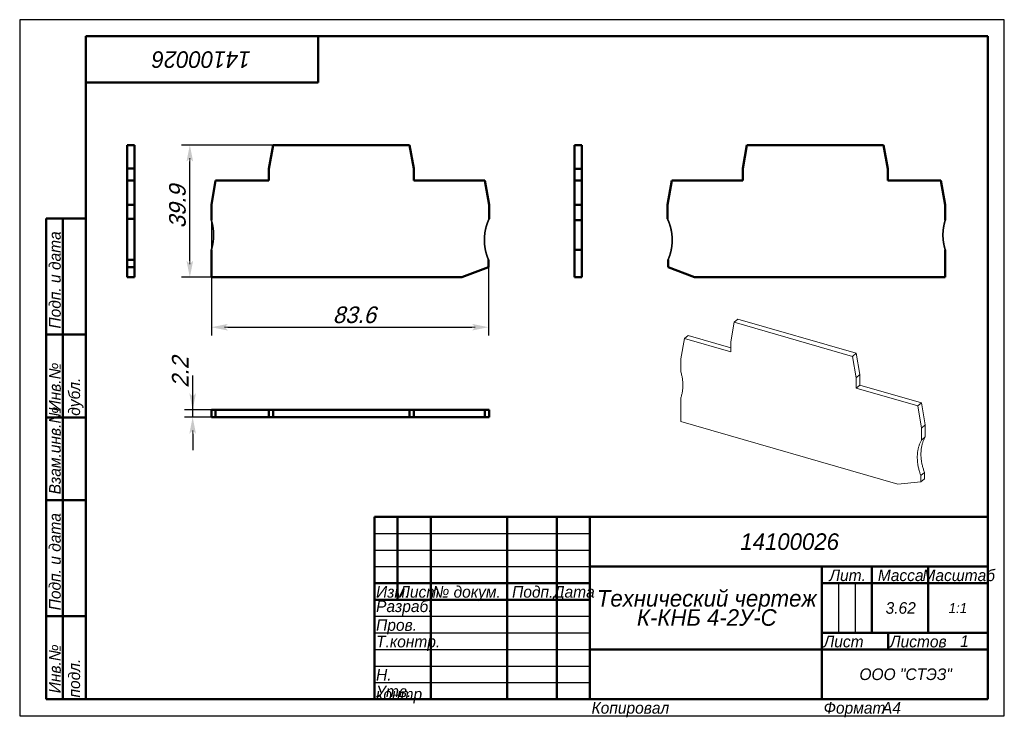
# Model space of a CAD drawing. Header units: millimetres. Extents: x 0 to 297, y 0 to 210.
import ezdxf

# ---------------------------------------------------------------- set-up
doc = ezdxf.new("R2010")
doc.units = ezdxf.units.MM
doc.styles.add('TextStyle_1', font='T-FLEX Type A.TTF', dxfattribs={"oblique": 15, "height": 5})
doc.dimstyles.new('DIM_ST_1', dxfattribs={"dimtxt": 5, "dimasz": 5, "dimexe": 2.5, "dimexo": 0, "dimtad": 1, "dimrnd": 0.01, "dimdsep": 46, "dimtxsty": 'TextStyle_1', "dimblk": 'Arrow_3_C7_Status', "dimcen": 0.09, "dimclrd": 7, "dimclre": 7, "dimclrt": 7, "dimazin": 0, "dimtfac": 1, "dimtdec": 0, "dimtmove": 0, "dimatfit": 0, "dimldrblk": 'NONE', "dimfxl": 1, "dimtvp": 1, "dimtolj": 1, "dimarcsym": 0})
doc.dimstyles.new('DIM_ST_2', dxfattribs={"dimtxt": 5, "dimasz": 5, "dimexe": 2.5, "dimexo": 0, "dimtad": 1, "dimrnd": 0.01, "dimdsep": 46, "dimtxsty": 'TextStyle_1', "dimblk": 'Arrow_3_C7_Status', "dimcen": 0.09, "dimclrd": 7, "dimclre": 7, "dimclrt": 7, "dimazin": 0, "dimtfac": 1, "dimtdec": 0, "dimtmove": 0, "dimatfit": 0, "dimldrblk": 'NONE', "dimfxl": 1, "dimtvp": 1, "dimtolj": 1, "dimarcsym": 0})

# ---------------------------------------------------------------- blocks, each defined once
blk = doc.blocks.new('Arrow_3_C7_Status')
at = {"color": 7, "lineweight": 0, "flags": 128}
blk.add_lwpolyline([(-1, 0), (-0.8, 0)], dxfattribs=at)
at = {"color": 7}
blk.add_solid([(-1, -0.2), (0, 0), (-0.8, 0), (-1, 0.2)], dxfattribs=at)
blk = doc.blocks.new('*D5')
at = {"color": 7, "lineweight": -2}
for p, q in [((76.42, 172.18), (48.82, 172.18)), ((51.32, 137.28), (51.32, 167.18)), ((57.81, 132.28), (48.82, 132.28))]:
    blk.add_line(p, q, dxfattribs=at)
at = {"layer": 'Defpoints', "color": 0}
for p in [(51.32, 172.18), (76.42, 172.18), (57.81, 132.28)]:
    blk.add_point(p, dxfattribs=at)
at = {"color": 7, "lineweight": -2, "xscale": 5, "yscale": 5, "zscale": 5}
for p, rotation in [((51.32, 172.18), 89.99999999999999), ((51.32, 132.28), 270)]:
    blk.add_blockref('Arrow_3_C7_Status', p, dxfattribs=dict(at, rotation=rotation))
blk = doc.blocks.new('_None')
blk = doc.blocks.new('*D6')
at = {"color": 7, "lineweight": -2}
for p, q in [((57.81, 149.53), (57.81, 114.72)), ((141.41, 135.36), (141.41, 114.72)), ((62.81, 117.22), (136.41, 117.22))]:
    blk.add_line(p, q, dxfattribs=at)
at = {"layer": 'Defpoints', "color": 0}
for p in [(57.81, 149.53), (141.41, 135.36), (141.41, 117.22)]:
    blk.add_point(p, dxfattribs=at)
at = {"color": 7, "lineweight": -2, "xscale": 5, "yscale": 5, "zscale": 5}
for p, rotation in [((57.81, 117.22), 180), ((141.41, 117.22), 360)]:
    blk.add_blockref('Arrow_3_C7_Status', p, dxfattribs=dict(at, rotation=rotation))
blk = doc.blocks.new('*D7')
at = {"color": 7, "lineweight": -2}
for p, q in [((52.18, 92.28), (52.18, 102.7)), ((52.18, 97.28), (52.18, 102.28)), ((59.11, 92.28), (49.68, 92.28)), ((52.18, 90.08), (52.18, 92.28)), ((59.11, 90.08), (49.68, 90.08)), ((52.18, 85.08), (52.18, 80.08))]:
    blk.add_line(p, q, dxfattribs=at)
at = {"layer": 'Defpoints', "color": 0}
for p in [(52.18, 92.28), (59.11, 92.28), (59.11, 90.08)]:
    blk.add_point(p, dxfattribs=at)
at = {"color": 7, "lineweight": -2, "xscale": 5, "yscale": 5, "zscale": 5}
for p, rotation in [((52.18, 92.28), 270), ((52.18, 90.08), 90)]:
    blk.add_blockref('Arrow_3_C7_Status', p, dxfattribs=dict(at, rotation=rotation))
blk = doc.blocks.new('_FR1Страница_1')
at = {"color": 7, "lineweight": 25, "flags": 128}
for points in [[(0, 210), (0, 0)], [(297, 210), (0, 210)], [(297, 0), (297, 210)], [(107, 55), (172, 55)], [(107, 50), (172, 50)], [(107, 45), (172, 45)], [(247, 40), (247, 25)], [(252, 40), (252, 25)], [(107, 30), (172, 30)], [(107, 25), (172, 25)], [(107, 20), (172, 20)], [(242, 20), (292, 20)], [(107, 15), (172, 15)], [(107, 10), (172, 10)], [(0, 0), (297, 0)]]:
    blk.add_lwpolyline(points, dxfattribs=at)
at = {"color": 7, "lineweight": 50, "flags": 128}
for points in [[(20, 5), (20, 205)], [(20, 205), (292, 205)], [(90, 191), (90, 205)], [(292, 205), (292, 5)], [(20, 191), (90, 191)], [(8, 5), (8, 150)], [(8, 150), (20, 150)], [(13, 150), (13, 5)], [(8, 115), (20, 115)], [(8, 90), (20, 90)], [(20, 65), (8, 65)], [(107, 5), (107, 60)], [(107, 60), (292, 60)], [(114, 60), (114, 35)], [(124, 60), (124, 5)], [(147, 60), (147, 5)], [(162, 60), (162, 5)], [(172, 60), (172, 5)], [(172, 45), (292, 45)], [(242, 45), (242, 5)], [(257, 45), (257, 25)], [(274, 45), (274, 25)], [(107, 40), (172, 40)], [(242, 40), (292, 40)], [(107, 35), (172, 35)], [(8, 30), (20, 30)], [(242, 25), (292, 25)], [(262, 25), (262, 20)], [(172, 20), (292, 20)], [(20, 5), (8, 5)], [(292, 5), (20, 5)]]:
    blk.add_lwpolyline(points, dxfattribs=at)
at = {"color": 7}
for s, insert, char_height, width, attachment_point, rotation in [('\\pl0.5;{\\fT-FLEX Type A|b0|i1;\\l14100026 \\P}', (55, 198), 5, 72.5, 5, 180), ('\\pl0.5;{\\fT-FLEX Type A|b0|i1;\\l Подп. и дата\\P}', (8.875, 115), 3.5, 36.75, 1, 90), ('\\pl0.5;{\\fT-FLEX Type A|b0|i1;\\l\\P}', (16.5, 132.5), 3.5, 36.75, 5, 90), ('\\pl0.5;{\\fT-FLEX Type A|b0|i1;\\l Инв.№ дубл.\\P}', (8.875, 90), 3.5, 26.75, 1, 90), ('\\pl0.5;{\\fT-FLEX Type A|b0|i1;\\l\\P}', (16.5, 102.5), 3.5, 26.75, 5, 90), ('\\pl0.5;{\\fT-FLEX Type A|b0|i1;\\l Взам.инв.№\\P}', (8.875, 65), 3.5, 26.75, 1, 90), ('\\pl0.5;{\\fT-FLEX Type A|b0|i1;\\l\\P}', (16.5, 77.5), 3.5, 26.75, 5, 90), ('\\pl0.5;{\\fT-FLEX Type A|b0|i1;\\l Подп. и дата\\P}', (8.875, 30), 3.5, 36.75, 1, 90), ('\\pl0.5;{\\fT-FLEX Type A|b0|i1;\\l\\P}', (16.5, 47.5), 3.5, 36.75, 5, 90), ('\\pl0.5;{\\fT-FLEX Type A|b0|i1;\\l Инв.№ подл.\\P}', (8.875, 5), 3.5, 26.75, 1, 90), ('\\pl0.5;{\\fT-FLEX Type A|b0|i1;\\l\\H0.857143x;\\P}', (16.5, 17.5), 3.5, 26.75, 5, 90)]:
    blk.add_mtext(s, dxfattribs=dict(at, insert=insert, char_height=char_height, width=width, attachment_point=attachment_point, rotation=rotation))
for s, insert, char_height, width, attachment_point in [('{\\fT-FLEX Type A|b0|i1;\\l\\P}', (110.5, 59.125), 3.5, 8.75, 2), ('{\\fT-FLEX Type A|b0|i1;\\l\\P}', (114, 59.125), 3.5, 11.75, 1), ('{\\fT-FLEX Type A|b0|i1;\\l \\P}', (124, 59.125), 3.5, 24.75, 1), ('{\\fT-FLEX Type A|b0|i1;\\l\\P}', (162, 59.125), 3.5, 11.75, 1), ('{\\fT-FLEX Type A|b0|i1;\\l\\fT-FLEX Type A|b0|i0;\\P}', (110.5, 54.125), 3.5, 8.75, 2), ('{\\fT-FLEX Type A|b0|i1;\\l\\P}', (114, 54.125), 3.5, 11.75, 1), ('{\\fT-FLEX Type A|b0|i1;\\l \\P}', (124, 54.125), 3.5, 24.75, 1), ('{\\fT-FLEX Type A|b0|i1;\\l\\P}', (162, 54.125), 3.5, 11.75, 1), ('\\pl0.5;{\\fT-FLEX Type A|b0|i1;\\l14100026 \\P}', (232, 52.5), 5, 122.5, 5), ('{\\fT-FLEX Type A|b0|i1;\\l\\P}', (110.5, 49.125), 3.5, 8.75, 2), ('{\\fT-FLEX Type A|b0|i1;\\l\\P}', (114, 49.125), 3.5, 11.75, 1), ('{\\fT-FLEX Type A|b0|i1;\\l \\P}', (124, 49.125), 3.5, 24.75, 1), ('{\\fT-FLEX Type A|b0|i1;\\l\\P}', (162, 49.125), 3.5, 11.75, 1), ('{\\fT-FLEX Type A|b0|i1;\\l \\P}', (110.5, 44.125), 3.5, 8.75, 2), ('{\\fT-FLEX Type A|b0|i1;\\l\\P}', (114, 44.125), 3.5, 11.75, 1), ('{\\fT-FLEX Type A|b0|i1;\\l \\P}', (124, 44.125), 3.5, 24.75, 1), ('{\\fT-FLEX Type A|b0|i1;\\l\\P}', (162, 44.125), 3.5, 11.75, 1), ('\\pl0.5;{\\fT-FLEX Type A|b0|i1;\\lЛит.\\P}', (249.5, 44.125), 3.5, 16.75, 2), ('\\pl0.5;{\\fT-FLEX Type A|b0|i1;\\lМасса\\P}', (265.5, 44.125), 3.5, 18.75, 2), ('\\pl0.5;{\\fT-FLEX Type A|b0|i1;\\lМасштаб\\P}', (283, 44.125), 3.5, 19.75, 2), ('\\pl0.5;{\\fT-FLEX Type A|b0|i1;\\lИзм.\\H0.857143x;\\P}', (107, 39.125), 3.5, 8.75, 1), ('\\pl0.5;{\\fT-FLEX Type A|b0|i1;\\lЛист\\fT-FLEX Type A|b0|i0;\\H0.857143x;\\P}', (114, 39.125), 3.5, 11.75, 1), ('\\pl0.5;{\\fT-FLEX Type A|b0|i1;\\l№ докум.\\P}', (124, 39.125), 3.5, 24.75, 1), ('\\pl0.5;{\\fT-FLEX Type A|b0|i1;\\lПодп.\\P}', (154.5, 39.125), 3.5, 16.75, 2), ('\\pl0.5;{\\fT-FLEX Type A|b0|i1;\\lДата\\fT-FLEX Type A|b0|i0;\\H0.857143x;\\P}', (167, 39.125), 3.5, 11.75, 2), ('\\pl0.5;{\\fT-FLEX Type A|b0|i1;\\lРазраб.\\P}', (107, 32.5), 3.5, 18.75, 4), ('\\pl0.5;{\\fT-FLEX Type A|b0|i1;\\l\\P}', (124, 34.125), 3.5, 24.75, 1), ('\\pl0.5;{\\fT-FLEX Type A|b0|i1;\\l\\H0.857143x;\\P}', (162, 34.125), 3.5, 11.75, 1), ('\\pl0.5;{\\fT-FLEX Type A|b0|i1;\\l3.62\\P}', (265.5, 32.5), 3.5, 18.75, 5), ('{\\fT-FLEX Type A|b0|i1;\\l1:1\\P}', (283, 32.5), 3, 19.5, 5), ('\\pl0.5;{\\fT-FLEX Type A|b0|i1;\\l\\P}', (244.5, 32.5), 3.5, 6.75, 5), ('\\pl0.5;{\\fT-FLEX Type A|b0|i1;\\l\\P}', (249.5, 32.5), 3.5, 6.75, 5), ('\\pl0.5;{\\fT-FLEX Type A|b0|i1;\\l\\P}', (254.5, 32.5), 3.5, 6.75, 5), ('\\pl0.5;{\\fT-FLEX Type A|b0|i1;\\l\\H0.857143x;\\P}', (283, 32.5), 3.5, 19.75, 5), ('\\pl0.5;{\\fT-FLEX Type A|b0|i1;\\lПров.\\P}', (107, 29.125), 3.5, 18.75, 1), ('\\pl0.5;{\\fT-FLEX Type A|b0|i1;\\l\\P}', (124, 29.125), 3.5, 24.75, 1), ('\\pl0.5;{\\fT-FLEX Type A|b0|i1;\\l\\P}', (162, 29.125), 3.5, 11.75, 1), ('\\pl0.5;{\\fT-FLEX Type A|b0|i1;\\lТ.контр.\\P}', (107, 24.125), 3.5, 18.75, 1), ('\\pl0.5;{\\fT-FLEX Type A|b0|i1;\\l\\P}', (124, 24.125), 3.5, 24.75, 1), ('\\pl0.5;{\\fT-FLEX Type A|b0|i1;\\l\\H0.857143x;\\P}', (162, 24.125), 3.5, 11.75, 1), ('\\pl0.5;{\\fT-FLEX Type A|b0|i1;\\lЛист\\P}', (242, 24.125), 3.5, 11.75, 1), ('\\pl0.5;{\\fT-FLEX Type A|b0|i1;\\l\\H0.857143x;\\P}', (257, 24.125), 3.5, 11.75, 2), ('\\pl0.5;{\\fT-FLEX Type A|b0|i1;\\lЛистов\\P}', (262, 24.125), 3.5, 17.75, 1), ('{\\fT-FLEX Type A|b0|i1;\\l1\\P}', (285, 22.5), 3.5, 15.75, 5), ('\\pl0.5;{\\fT-FLEX Type A|b0|i1;\\l\\H0.857143x;\\P}', (285, 24.125), 3.5, 15.75, 2), ('{\\fT-FLEX Type A|b0|i1;\\l\\P}', (257, 22.5), 3.5, 11.75, 5), ('\\pl0.5;{\\fT-FLEX Type A|b0|i1;\\l\\P}', (107, 19.125), 3.5, 18.75, 1), ('\\pl0.5;{\\fT-FLEX Type A|b0|i1;\\l\\P}', (124, 19.125), 3.5, 24.75, 1), ('\\pl0.5;{\\fT-FLEX Type A|b0|i1;\\l\\P}', (162, 19.125), 3.5, 11.75, 1), ('{\\fT-FLEX Type A|b0|i1;\\l}', (207, 20), 3, 71.5, 5), ('\\pl0.5;{\\fT-FLEX Type A|b0|i1;\\lН. контр.\\P}', (107, 14.125), 3.5, 18.75, 1), ('\\pl0.5;{\\fT-FLEX Type A|b0|i1;\\l\\P}', (124, 14.125), 3.5, 24.75, 1), ('\\pl0.5;{\\fT-FLEX Type A|b0|i1;\\l\\H0.857143x;\\P}', (162, 14.125), 3.5, 11.75, 1), ('\\pl0.6;{\\fT-FLEX Type A|b0|i1;\\l \\P}', (207, 12.5), 3.5, 71.75, 5), ('\\pl0.5;{\\fT-FLEX Type A|b0|i1;\\lООО "СТЭЗ"\\P}', (267, 12.5), 3.5, 51.75, 5), ('\\pl0.5;{\\fT-FLEX Type A|b0|i1;\\lУтв.\\P}', (107, 9.125), 3.5, 18.75, 1), ('\\pl0.5;{\\fT-FLEX Type A|b0|i1;\\l\\P}', (124, 9.125), 3.5, 24.75, 1), ('\\pl0.5;{\\fT-FLEX Type A|b0|i1;\\l\\H0.857143x;\\P}', (162, 9.125), 3.5, 11.75, 1), ('\\pl0.5;{\\fT-FLEX Type A|b0|i1;\\lКопировал\\P}', (172, 4.125), 3.5, 23.566, 1), ('\\pl0.5;{\\fT-FLEX Type A|b0|i1;\\l\\P}', (193.816, 4.125), 3.5, 40.967, 1), ('\\pl0.5;{\\fT-FLEX Type A|b0|i1;\\lФормат\\P}', (242, 4.125), 3.5, 18.675, 1), ('\\pl0.5;{\\fT-FLEX Type A|b0|i1;\\l\\P}', (258.925, 4.125), 3.5, 9.825, 1), ('{\\fT-FLEX Type A|b0|i1;\\lA4\\P}', (262.962, 4.125), 3.5, 9.825, 2)]:
    blk.add_mtext(s, dxfattribs=dict(at, insert=insert, char_height=char_height, width=width, attachment_point=attachment_point))
at = {"color": 7, "insert": (207, 32.5), "char_height": 5, "width": 72.5, "attachment_point": 5, "line_spacing_factor": 0.692771}
blk.add_mtext('\\pl0.5;{\\fT-FLEX Type A|b0|i1;\\lТехнический чертеж\\PК-КНБ 4-2У-С\\P}', dxfattribs=at)
blk = doc.blocks.new('Страница_1')
at = {"color": 7, "lineweight": 50, "flags": 128}
for points in [[(32.431, 165.103), (32.431, 172.183)], [(34.631, 172.183), (32.431, 172.183)], [(34.631, 165.103), (34.631, 172.183)], [(75.162, 165.044), (76.421, 172.183)], [(117.614, 172.183), (76.421, 172.183)], [(118.862, 165.103), (117.614, 172.183)], [(167.394, 172.183), (167.394, 165.044)], [(167.394, 172.183), (169.594, 172.183)], [(169.594, 165.044), (169.594, 172.183)], [(218.131, 165.103), (219.38, 172.183)], [(219.38, 172.183), (260.573, 172.183)], [(260.573, 172.183), (261.831, 165.044)], [(34.631, 165.103), (32.431, 165.103)], [(32.431, 165.103), (32.431, 161.483)], [(34.631, 161.483), (34.631, 165.103)], [(75.162, 161.483), (75.162, 165.044)], [(118.862, 165.103), (118.862, 161.483)], [(167.394, 165.044), (169.594, 165.044)], [(167.394, 165.044), (167.394, 161.483)], [(169.594, 161.483), (169.594, 165.044)], [(218.131, 161.483), (218.131, 165.103)], [(261.831, 165.044), (261.831, 161.483)], [(32.431, 161.483), (32.431, 154.131)], [(34.631, 161.483), (32.431, 161.483)], [(34.631, 154.131), (34.631, 161.483)], [(57.812, 154.108), (59.113, 161.483)], [(59.113, 161.483), (75.162, 161.483)], [(140.311, 161.483), (118.862, 161.483)], [(140.311, 161.483), (141.607, 154.131)], [(167.394, 161.483), (169.594, 161.483)], [(167.394, 161.483), (167.394, 154.108)], [(169.594, 154.108), (169.594, 161.483)], [(195.386, 154.131), (196.683, 161.483)], [(196.683, 161.483), (218.131, 161.483)], [(261.831, 161.483), (277.881, 161.483)], [(277.881, 161.483), (279.181, 154.108)], [(32.431, 154.131), (32.431, 149.962)], [(34.631, 154.131), (32.431, 154.131)], [(34.631, 149.962), (34.631, 154.131)], [(57.812, 149.533), (57.812, 154.108)], [(141.607, 154.131), (141.607, 149.962)], [(167.394, 154.108), (167.394, 149.533)], [(167.394, 154.108), (169.594, 154.108)], [(169.594, 149.533), (169.594, 154.108)], [(169.594, 151.537), (169.594, 151.456)], [(195.386, 149.962), (195.386, 154.131)], [(279.181, 154.108), (279.181, 149.533)], [(32.431, 150.035), (32.431, 150.226)], [(32.431, 149.962), (32.431, 137.533)], [(34.631, 149.962), (32.431, 149.962)], [(34.631, 149.962), (34.631, 137.533)], [(167.394, 149.533), (167.394, 140.533)], [(169.594, 149.533), (167.394, 149.533)], [(169.594, 149.946), (169.594, 149.906)], [(169.594, 149.787), (169.594, 149.725)], [(169.594, 149.65), (169.594, 149.599)], [(169.594, 149.593), (169.594, 149.558)], [(169.594, 149.533), (169.594, 140.533)], [(57.812, 132.283), (57.812, 140.533)], [(167.394, 140.533), (167.394, 132.283)], [(169.594, 140.533), (167.394, 140.533)], [(169.594, 132.283), (169.594, 140.533)], [(279.181, 140.533), (279.181, 132.283)], [(32.431, 137.533), (32.431, 135.359)], [(34.631, 137.533), (32.431, 137.533)], [(34.631, 135.359), (34.631, 137.533)], [(141.412, 137.533), (141.412, 135.359)], [(195.581, 135.359), (195.581, 137.533)], [(34.631, 135.359), (32.431, 135.359)], [(32.431, 135.359), (32.431, 132.283)], [(34.631, 132.283), (34.631, 135.359)], [(141.412, 135.359), (133.412, 132.283)], [(203.581, 132.283), (195.581, 135.359)], [(32.431, 132.283), (34.631, 132.283)], [(133.412, 132.283), (57.812, 132.283)], [(167.394, 132.283), (169.594, 132.283)], [(279.181, 132.283), (203.581, 132.283)], [(59.113, 92.283), (57.812, 92.283)], [(57.812, 92.283), (57.812, 90.083)], [(59.113, 92.283), (59.113, 90.083)], [(75.162, 92.283), (59.113, 92.283)], [(75.162, 92.283), (75.162, 90.083)], [(76.421, 92.283), (75.162, 92.283)], [(76.421, 92.283), (76.421, 90.083)], [(117.614, 92.283), (76.421, 92.283)], [(117.614, 92.283), (117.614, 90.083)], [(118.862, 92.283), (117.614, 92.283)], [(118.862, 92.283), (118.862, 90.083)], [(140.311, 92.283), (118.862, 92.283)], [(141.607, 92.283), (140.311, 92.283)], [(140.311, 92.283), (140.311, 90.083)], [(141.607, 92.283), (141.607, 90.083)], [(57.812, 90.083), (59.113, 90.083)], [(59.113, 90.083), (75.162, 90.083)], [(75.162, 90.083), (76.421, 90.083)], [(117.614, 90.083), (76.421, 90.083)], [(96.463, 90.083), (96.402, 90.083)], [(100.425, 90.083), (100.598, 90.083)], [(100.598, 90.083), (100.813, 90.083)], [(118.862, 90.083), (117.614, 90.083)], [(140.311, 90.083), (118.862, 90.083)], [(140.311, 90.083), (141.607, 90.083)]]:
    blk.add_lwpolyline(points, dxfattribs=at)
at = {"color": 7, "linetype": 'Continuous', "lineweight": 50, "const_width": 0.5}
for points in [[(57.812, 140.533, 0.153536), (57.812, 149.533, 0.153536)], [(141.607, 149.962, 0.2169139), (141.412, 137.533, 0.2169139)], [(195.581, 137.533, 0.2169139), (195.386, 149.962, 0.2169139)], [(279.181, 149.533, 0.153536), (279.181, 140.533, 0.153536)]]:
    blk.add_lwpolyline(points, format="xyb", dxfattribs=at)
at = {"color": 7, "lineweight": 18, "flags": 128}
for points in [[(216.656, 119.663), (215.556, 118.71)], [(252.33, 109.364), (216.656, 119.663)], [(214.466, 112.842), (215.556, 118.71)], [(251.23, 108.412), (215.556, 118.71)], [(199.44, 107.708), (200.566, 113.771)], [(201.666, 114.723), (200.566, 113.771)], [(200.566, 113.771), (214.466, 109.758)], [(214.466, 111.028), (201.666, 114.723)], [(214.466, 109.758), (214.466, 112.842)], [(199.44, 103.747), (199.44, 107.708)], [(252.33, 109.364), (251.23, 108.412)], [(252.311, 101.968), (251.23, 108.412)], [(253.411, 102.92), (252.33, 109.364)], [(199.44, 103.747), (199.52, 103.458), (199.595, 103.17), (199.664, 102.882), (199.727, 102.594), (199.784, 102.306), (199.836, 102.019), (199.882, 101.733), (199.922, 101.447), (199.957, 101.148), (199.987, 100.851), (200.009, 100.555), (200.025, 100.261), (200.035, 99.968), (200.038, 99.677), (200.035, 99.401), (200.027, 99.126), (200.012, 98.854), (199.991, 98.584), (199.965, 98.315), (199.932, 98.05), (199.894, 97.786), (199.85, 97.526), (199.797, 97.255), (199.738, 96.988), (199.673, 96.724), (199.602, 96.463), (199.524, 96.206), (199.44, 95.952)], [(253.411, 102.92), (252.311, 101.968)], [(252.311, 101.968), (252.311, 98.833)], [(253.411, 99.786), (253.411, 102.92)], [(253.411, 99.786), (252.311, 98.833)], [(270.886, 93.471), (252.311, 98.833)], [(271.986, 94.424), (253.411, 99.786)], [(199.44, 88.808), (199.44, 95.952)], [(271.986, 94.424), (270.886, 93.471)], [(270.886, 93.471), (272.009, 86.78)], [(273.109, 87.733), (271.986, 94.424)], [(264.912, 69.908), (199.44, 88.808)], [(273.109, 87.733), (272.009, 86.78)], [(272.009, 86.78), (272.009, 83.169)], [(273.109, 84.122), (273.109, 87.733)], [(272.009, 83.169), (271.9, 82.965), (271.796, 82.758), (271.697, 82.547), (271.602, 82.334), (271.513, 82.116), (271.428, 81.896), (271.353, 81.686), (271.282, 81.473), (271.215, 81.257), (271.153, 81.039), (271.095, 80.818), (271.039, 80.582), (270.988, 80.343), (270.941, 80.101), (270.9, 79.857), (270.864, 79.611), (270.833, 79.363), (270.809, 79.127), (270.789, 78.889), (270.774, 78.65), (270.763, 78.409), (270.757, 78.167), (270.755, 77.908), (270.759, 77.648), (270.768, 77.387), (270.782, 77.124), (270.801, 76.861), (270.825, 76.596), (270.853, 76.345), (270.885, 76.094), (270.922, 75.842), (270.963, 75.589), (271.009, 75.336), (271.062, 75.067), (271.121, 74.798), (271.184, 74.529), (271.253, 74.259), (271.326, 73.99), (271.405, 73.72), (271.483, 73.466), (271.566, 73.213), (271.653, 72.959), (271.744, 72.707), (271.84, 72.454)], [(273.109, 84.122), (273, 83.918), (272.896, 83.711), (272.797, 83.5), (272.702, 83.286), (272.613, 83.069), (272.528, 82.849), (272.453, 82.638), (272.382, 82.425), (272.315, 82.209), (272.253, 81.991), (272.195, 81.771), (272.139, 81.534), (272.088, 81.295), (272.041, 81.054), (272, 80.81), (271.964, 80.564), (271.933, 80.316), (271.909, 80.08), (271.889, 79.842), (271.874, 79.603), (271.863, 79.362), (271.857, 79.12), (271.855, 78.861), (271.859, 78.601), (271.868, 78.34), (271.882, 78.077), (271.901, 77.813), (271.925, 77.548), (271.953, 77.298), (271.985, 77.046), (272.022, 76.794), (272.063, 76.542), (272.109, 76.289), (272.162, 76.02), (272.221, 75.751), (272.284, 75.481), (272.353, 75.212), (272.426, 74.942), (272.505, 74.673), (272.583, 74.419), (272.666, 74.165), (272.753, 73.912), (272.844, 73.659), (272.94, 73.407)], [(273.109, 84.122), (272.009, 83.169)], [(272.94, 73.407), (271.84, 72.454)], [(271.84, 72.454), (271.84, 70.571)], [(272.94, 71.524), (271.84, 70.571)], [(272.94, 71.524), (272.94, 73.407)], [(271.84, 70.571), (264.912, 69.908)]]:
    blk.add_lwpolyline(points, dxfattribs=at)
blk.add_blockref('_FR1Страница_1', (0, 0))
at = {"color": 7, "style": 'TextStyle_1', "oblique": 15}
for s, p in [('39.9', (50.07, 147.053)), ('2.2', (50.93, 98.953))]:
    blk.add_text(s, height=5, rotation=90, dxfattribs=at).set_placement(p)
blk.add_text('83.6', height=5, dxfattribs=at).set_placement((94.432, 118.473))
for base, p1, p2, picture, middle in [((51.32, 172.183), (57.812, 132.283), (76.421, 172.183), '*D5', (51.32, 152.233)), ((52.18, 92.283), (59.113, 90.083), (59.113, 92.283), '*D7', (52.18, 102.703))]:
    dim = blk.add_linear_dim(base=base, p1=p1, p2=p2, angle=90, text=' ', dimstyle='DIM_ST_1')
    dim.commit()
    dim.dimension.update_dxf_attribs({"geometry": picture, "text_midpoint": middle, "dimtype": 160})
dim = blk.add_linear_dim(base=(141.412, 117.223), p1=(57.812, 149.533), p2=(141.412, 135.359), text=' ', dimstyle='DIM_ST_2')
dim.commit()
dim.dimension.update_dxf_attribs({"geometry": '*D6', "text_midpoint": (99.612, 117.223), "dimtype": 160})

msp = doc.modelspace()

# ---------------------------------------------------------------- block references
msp.add_blockref('Страница_1', (0, 0))

doc.saveas('drawing.dxf')
